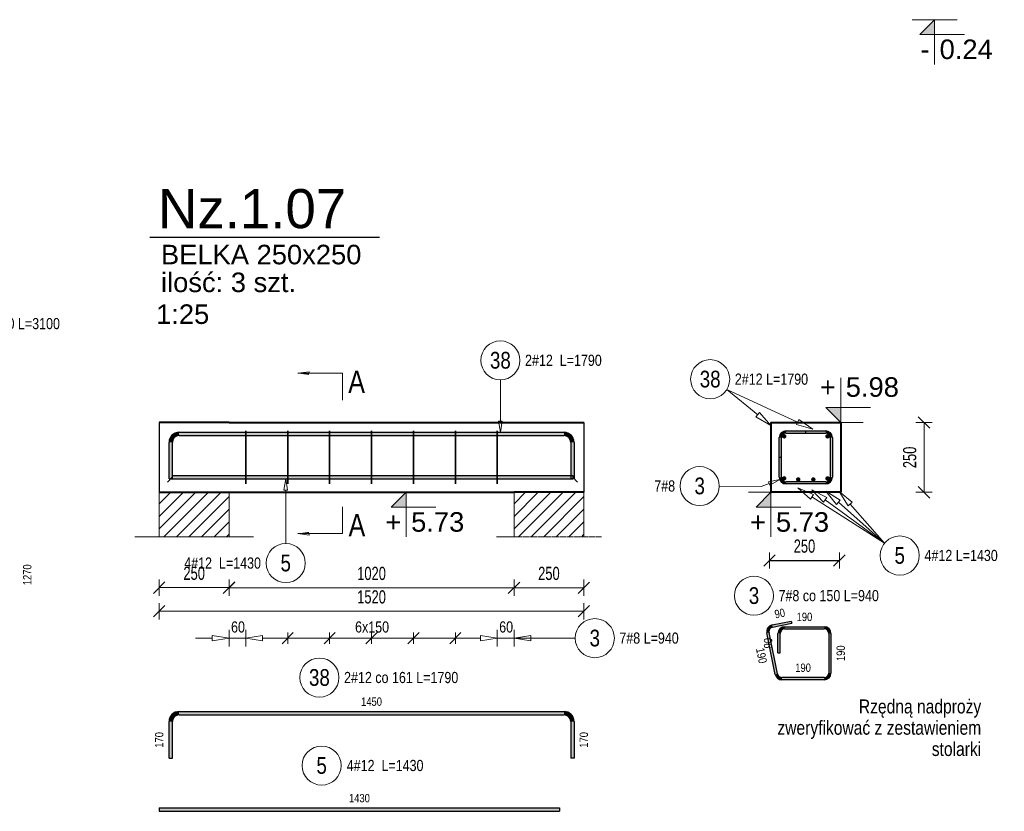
# Model space of a CAD drawing. Extents: x -1906120 to 89837, y -39133 to 303704.
# Tile 39 of 55: x 40331 to 43856, y -7128 to -4292. Entities that reach past the tile are written whole.
import ezdxf
from ezdxf.enums import TextEntityAlignment as Align

# ---------------------------------------------------------------- set-up
doc = ezdxf.new("R2010")
doc.units = 0
doc.header["$LTSCALE"] = 10
doc.header["$MEASUREMENT"] = 0
doc.linetypes.add('HIDDEN', pattern=[0.375, 0.25, -0.125])
for name, color, linetype in [('C_text', 1, 'Continuous'), ('RCAD_kształt pręta', 7, 'Continuous'), ('RCAD_opis kształtu pręta', 7, 'Continuous'), ('RCAD_opis rozkładu', 7, 'Continuous'), ('RCAD_pręt wyrzucony', 130, 'Continuous'), ('RCAD_pręty punktowe', 7, 'Continuous'), ('RCAD_rozkład pręta', 7, 'Continuous'), ('RCAD_symbole graficzne', 7, 'Continuous')]:
    doc.layers.add(name, color=color, linetype=linetype)
for name, color, linetype, lineweight in [('P-Linia1', 3, 'Continuous', 40), ('P-Linia3', 6, 'Continuous', 60), ('P-Linia4', 253, 'Continuous', 5), ('P-Opis', 1, 'Continuous', 18), ('P-Przerywana', 13, 'HIDDEN', 9), ('P-Wymiar', 254, 'Continuous', 9), ('RCAD_deskowanie', 3, 'Continuous', 40)]:
    doc.layers.add(name, color=color, linetype=linetype, lineweight=lineweight)
doc.styles.add('_Fd Opis', font='arial.ttf')
doc.styles.add('_Fdelita opis', font='arial.ttf')
doc.styles.add('ROMANS', font='arial.ttf', dxfattribs={"width": 0.7})
doc.styles.add('style1', font='arial.ttf', dxfattribs={"width": 0.8})
doc.dimstyles.new('A25', dxfattribs={"dimscale": 27, "dimtxt": 1.75, "dimasz": 0.06, "dimexe": 0, "dimexo": 0, "dimgap": 1, "dimtad": 1, "dimdec": 4, "dimrnd": 0.1, "dimdsep": 46, "dimtxsty": 'ROMANS', "dimblk": '[[[[[[[[', "dimcen": 2, "dimdle": 2, "dimse1": 1, "dimse2": 1, "dimclrd": 256, "dimclrt": 1, "dimadec": 0, "dimazin": 0, "dimtfac": 1, "dimtdec": 4, "dimtix": 1, "dimtmove": 2, "dimatfit": 3, "dimldrblk": '[[[[[[[[', "dimfxl": 0, "dimtvp": 0.6, "dimtolj": 1, "dimlwd": -1, "dimarcsym": 0})

# ---------------------------------------------------------------- blocks, each defined once
blk = doc.blocks.new('[[[[[[[[')
at = {"layer": 'P-Wymiar'}
for p, q in [((-12.7, -12.7), (12.7, 12.7)), ((0, 0), (-4.6, 0)), ((0, 18), (0, -18))]:
    blk.add_line(p, q, dxfattribs=at)
blk = doc.blocks.new('*D260')
at = {"layer": 'Defpoints', "color": 0, "transparency": 16777216}
for p in [(42100.4, -6105.8), (42350.4, -6105.8), (42350.4, -6327.1)]:
    blk.add_point(p, dxfattribs=at)
at = {"layer": 'P-Wymiar', "transparency": 16777216}
blk.add_line((42102, -6327.1), (42348.8, -6327.1), dxfattribs=at)
at = {"layer": 'P-Wymiar', "transparency": 16777216, "xscale": 1.62, "yscale": 1.62, "zscale": 1.62, "rotation": 180}
blk.add_blockref('[[[[[[[[', (42100.4, -6327.1), dxfattribs=at)
at = {"layer": 'P-Wymiar', "transparency": 16777216, "xscale": 1.62, "yscale": 1.62, "zscale": 1.62}
blk.add_blockref('[[[[[[[[', (42350.4, -6327.1), dxfattribs=at)
at = {"layer": 'P-Wymiar', "color": 1, "transparency": 16777216, "insert": (42225.4, -6276), "char_height": 47.25, "attachment_point": 5, "style": 'ROMANS'}
blk.add_mtext('\\A1;250', dxfattribs=at)
blk = doc.blocks.new('*D261')
at = {"layer": 'Defpoints', "color": 0, "transparency": 16777216}
for p in [(40830.4, -5880.3), (41080.4, -5880.3), (40830.4, -6326.5)]:
    blk.add_point(p, dxfattribs=at)
at = {"layer": 'P-Wymiar', "transparency": 16777216}
blk.add_line((41078.8, -6326.5), (40832, -6326.5), dxfattribs=at)
at = {"layer": 'P-Wymiar', "transparency": 16777216, "xscale": 1.62, "yscale": 1.62, "zscale": 1.62, "rotation": 180}
blk.add_blockref('[[[[[[[[', (40830.4, -6326.5), dxfattribs=at)
at = {"layer": 'P-Wymiar', "transparency": 16777216, "xscale": 1.62, "yscale": 1.62, "zscale": 1.62}
blk.add_blockref('[[[[[[[[', (41080.4, -6326.5), dxfattribs=at)
at = {"layer": 'P-Wymiar', "color": 1, "transparency": 16777216, "insert": (40955.4, -6275.4), "char_height": 47.25, "attachment_point": 5, "style": 'ROMANS'}
blk.add_mtext('\\A1;250', dxfattribs=at)
blk = doc.blocks.new('*D262')
at = {"layer": 'Defpoints', "color": 0, "transparency": 16777216}
for p in [(43270.2, -5735.2), (43281.3, -5985.2), (43568.2, -5985.2)]:
    blk.add_point(p, dxfattribs=at)
at = {"layer": 'P-Wymiar', "transparency": 16777216}
blk.add_line((43568.2, -5736.8), (43568.2, -5983.6), dxfattribs=at)
at = {"layer": 'P-Wymiar', "transparency": 16777216, "xscale": 1.62, "yscale": 1.62, "zscale": 1.62}
for p, rotation in [((43568.2, -5735.2), 90), ((43568.2, -5985.2), 270)]:
    blk.add_blockref('[[[[[[[[', p, dxfattribs=dict(at, rotation=rotation))
at = {"layer": 'P-Wymiar', "color": 1, "transparency": 16777216, "insert": (43517.1, -5860.2), "char_height": 47.25, "attachment_point": 5, "rotation": 90, "style": 'ROMANS'}
blk.add_mtext('\\A1;250', dxfattribs=at)
blk = doc.blocks.new('*D263')
at = {"layer": 'Defpoints', "color": 0, "transparency": 16777216}
for p in [(41080.4, -5939), (42100.4, -5939), (42100.4, -6327.1)]:
    blk.add_point(p, dxfattribs=at)
at = {"layer": 'P-Wymiar', "transparency": 16777216}
blk.add_line((41082, -6327.1), (42098.8, -6327.1), dxfattribs=at)
at = {"layer": 'P-Wymiar', "transparency": 16777216, "xscale": 1.62, "yscale": 1.62, "zscale": 1.62, "rotation": 180}
blk.add_blockref('[[[[[[[[', (41080.4, -6327.1), dxfattribs=at)
at = {"layer": 'P-Wymiar', "transparency": 16777216, "xscale": 1.62, "yscale": 1.62, "zscale": 1.62}
blk.add_blockref('[[[[[[[[', (42100.4, -6327.1), dxfattribs=at)
at = {"layer": 'P-Wymiar', "color": 1, "transparency": 16777216, "insert": (41590.4, -6276), "char_height": 47.25, "attachment_point": 5, "style": 'ROMANS'}
blk.add_mtext('\\A1;1020', dxfattribs=at)
blk = doc.blocks.new('*D264')
at = {"layer": 'Defpoints', "color": 0, "transparency": 16777216}
for p in [(40830.4, -5909), (42350.4, -5909), (40830.4, -6411.2)]:
    blk.add_point(p, dxfattribs=at)
at = {"layer": 'P-Wymiar', "transparency": 16777216}
blk.add_line((42348.8, -6411.2), (40832, -6411.2), dxfattribs=at)
at = {"layer": 'P-Wymiar', "transparency": 16777216, "xscale": 1.62, "yscale": 1.62, "zscale": 1.62, "rotation": 180}
blk.add_blockref('[[[[[[[[', (40830.4, -6411.2), dxfattribs=at)
at = {"layer": 'P-Wymiar', "transparency": 16777216, "xscale": 1.62, "yscale": 1.62, "zscale": 1.62}
blk.add_blockref('[[[[[[[[', (42350.4, -6411.2), dxfattribs=at)
at = {"layer": 'P-Wymiar', "color": 1, "transparency": 16777216, "insert": (41590.4, -6360.1), "char_height": 47.25, "attachment_point": 5, "style": 'ROMANS'}
blk.add_mtext('\\A1;1520', dxfattribs=at)
blk = doc.blocks.new('*D265')
at = {"transparency": 16777216}
blk.add_line((43016.8, -6229.4), (43263.5, -6229.4), dxfattribs=at)
at = {"layer": 'Defpoints', "color": 0, "transparency": 16777216}
for p in [(43015.2, -6050.9), (43265.2, -6050.9), (43265.2, -6229.4)]:
    blk.add_point(p, dxfattribs=at)
at = {"transparency": 16777216, "xscale": 1.62, "yscale": 1.62, "zscale": 1.62, "rotation": 180}
blk.add_blockref('[[[[[[[[', (43015.2, -6229.4), dxfattribs=at)
at = {"transparency": 16777216, "xscale": 1.62, "yscale": 1.62, "zscale": 1.62}
blk.add_blockref('[[[[[[[[', (43265.2, -6229.4), dxfattribs=at)
at = {"color": 1, "transparency": 16777216, "insert": (43140.2, -6178.2), "char_height": 47.25, "attachment_point": 5, "style": 'ROMANS'}
blk.add_mtext('\\A1;250', dxfattribs=at)

msp = doc.modelspace()

# ---------------------------------------------------------------- hatches: boundary and pattern name
h = msp.add_hatch(color=1)
edge = h.paths.add_edge_path(flags=0)
edge.add_arc((43067.36461, -5935.35011), 8, 0, 360, ccw=False)
h = msp.add_hatch(color=1)
edge = h.paths.add_edge_path(flags=0)
edge.add_arc((43117.92768, -5939.2261), 8, 0, 360, ccw=False)
h = msp.add_hatch(color=1)
edge = h.paths.add_edge_path(flags=0)
edge.add_arc((43171.92768, -5939.2261), 8, 0, 360, ccw=False)
h = msp.add_hatch(color=1)
edge = h.paths.add_edge_path(flags=0)
edge.add_arc((43222.82241, -5935.74324), 8, 0, 360, ccw=False)
at = {"layer": 'P-Linia4'}
h = msp.add_hatch(dxfattribs=at)
h.set_pattern_fill('ANSI31', color=256, scale=10, style=0)
h.set_pattern_definition([(45, (-365.996, -14175.85), (-22.45064, 22.45064), [])])
h.paths.add_polyline_path([(40830.387, -6145.11651), (40830.387, -5985.11651), (41079.72862, -5984.92917), (41079.72862, -6144.92917)])
h = msp.add_hatch(dxfattribs=at)
h.set_pattern_fill('ANSI31', color=256, scale=10, style=0)
h.set_pattern_definition([(45, (904.004, -14175.85), (-22.45064, 22.45064), [])])
h.paths.add_polyline_path([(42100.387, -6145.11651), (42100.387, -5985.11651), (42349.72862, -5984.92917), (42349.72862, -6144.92917)])
at = {"layer": 'RCAD_kształt pręta'}
h = msp.add_hatch(color=4, dxfattribs=at)
edge = h.paths.add_edge_path(flags=0)
edge.add_line((40901.387, -5770.2261), (40901.387, -5782.2261))
edge.add_arc((40901.387, -5806.2261), 24, 90, 180)
edge.add_line((40877.387, -5806.2261), (40865.387, -5806.2261))
edge.add_arc((40901.387, -5806.2261), 36, 450, 540, ccw=False)
for points in [[(40901.387, -5782.2261), (40901.387, -5770.2261), (42279.387, -5770.2261), (42279.387, -5782.2261)], [(43074.21972, -5773.2261), (43074.21972, -5765.2261), (43216.21972, -5765.2261), (43216.21972, -5773.2261)], [(43074.21972, -5773.2261), (43074.21972, -5765.2261), (43144.21972, -5765.2261), (43144.21972, -5773.2261)], [(40877.387, -5937.49933), (40865.387, -5937.49933), (40865.387, -5806.2261), (40877.387, -5806.2261)], [(42303.387, -5806.2261), (42315.387, -5806.2261), (42315.387, -5937.49933), (42303.387, -5937.49933)], [(43058.21972, -5859.2261), (43050.21972, -5859.2261), (43050.21972, -5789.2261), (43058.21972, -5789.2261)], [(43058.21972, -5931.2261), (43050.21972, -5931.2261), (43050.21972, -5789.2261), (43058.21972, -5789.2261)], [(43232.21972, -5789.2261), (43240.21972, -5789.2261), (43240.21972, -5931.2261), (43232.21972, -5931.2261)], [(40877.21488, -5937.11672), (40877.21488, -5925.11672), (42310.60078, -5925.11672), (42310.60078, -5937.11672)], [(43216.21972, -5947.2261), (43216.21972, -5955.2261), (43074.21972, -5955.2261), (43074.21972, -5947.2261)]]:
    msp.add_hatch(color=4, dxfattribs=at).paths.add_polyline_path(points, flags=0)
h = msp.add_hatch(color=4, dxfattribs=at)
edge = h.paths.add_edge_path(flags=0)
edge.add_line((42315.387, -5806.2261), (42303.387, -5806.2261))
edge.add_arc((42279.387, -5806.2261), 24, 0, 90)
edge.add_line((42279.387, -5782.2261), (42279.387, -5770.2261))
edge.add_arc((42279.387, -5806.2261), 36, 360, 450, ccw=False)
h = msp.add_hatch(color=4, dxfattribs=at)
edge = h.paths.add_edge_path(flags=0)
edge.add_line((43074.21972, -5765.2261), (43074.21972, -5773.2261))
edge.add_arc((43074.21972, -5789.2261), 16, 90, 180)
edge.add_line((43058.21972, -5789.2261), (43050.21972, -5789.2261))
edge.add_arc((43074.21972, -5789.2261), 24, 450, 540, ccw=False)
h = msp.add_hatch(color=4, dxfattribs=at)
edge = h.paths.add_edge_path(flags=0)
edge.add_line((43074.21972, -5765.2261), (43074.21972, -5773.2261))
edge.add_arc((43074.21972, -5789.2261), 16, 90, 180)
edge.add_line((43058.21972, -5789.2261), (43050.21972, -5789.2261))
edge.add_arc((43074.21972, -5789.2261), 24, 450, 540, ccw=False)
h = msp.add_hatch(color=4, dxfattribs=at)
edge = h.paths.add_edge_path(flags=0)
edge.add_line((43240.21972, -5789.2261), (43232.21972, -5789.2261))
edge.add_arc((43216.21972, -5789.2261), 16, 0, 90)
edge.add_line((43216.21972, -5773.2261), (43216.21972, -5765.2261))
edge.add_arc((43216.21972, -5789.2261), 24, 360, 450, ccw=False)
h = msp.add_hatch(color=4, dxfattribs=at)
edge = h.paths.add_edge_path(flags=0)
edge.add_line((43050.21972, -5931.2261), (43058.21972, -5931.2261))
edge.add_arc((43074.21972, -5931.2261), 16, 180, 270)
edge.add_line((43074.21972, -5947.2261), (43074.21972, -5955.2261))
edge.add_arc((43074.21972, -5931.2261), 24, 540, 630, ccw=False)
h = msp.add_hatch(color=4, dxfattribs=at)
edge = h.paths.add_edge_path(flags=0)
edge.add_line((43216.21972, -5955.2261), (43216.21972, -5947.2261))
edge.add_arc((43216.21972, -5931.2261), 16, -90, 0)
edge.add_line((43232.21972, -5931.2261), (43240.21972, -5931.2261))
edge.add_arc((43216.21972, -5931.2261), 24, 270, 360, ccw=False)
at = {"layer": 'RCAD_pręt wyrzucony'}
for points in [[(43025.96708, -6468.10243), (43024.37773, -6460.2619), (43092.98239, -6446.35504), (43094.57174, -6454.19558)], [(43069.16139, -6474.60469), (43069.16139, -6466.60469), (43211.16139, -6466.60469), (43211.16139, -6474.60469)], [(43043.63228, -6635.7834), (43035.79174, -6637.37275), (43005.62419, -6488.55156), (43013.46473, -6486.96221)], [(43053.16139, -6560.60469), (43045.16139, -6560.60469), (43045.16139, -6490.60469), (43053.16139, -6490.60469)], [(43227.16139, -6490.60469), (43235.16139, -6490.60469), (43235.16139, -6632.60469), (43227.16139, -6632.60469)], [(43211.16139, -6648.60469), (43211.16139, -6656.60469), (43059.31334, -6656.60469), (43059.31334, -6648.60469)], [(40901.387, -6782.22845), (40901.387, -6770.22845), (42279.387, -6770.22845), (42279.387, -6782.22845)], [(40877.387, -6937.50168), (40865.387, -6937.50168), (40865.387, -6806.22845), (40877.387, -6806.22845)], [(42303.387, -6806.22845), (42315.387, -6806.22845), (42315.387, -6937.50168), (42303.387, -6937.50168)], [(40830.387, -7127.74317), (40830.387, -7115.74317), (42263.7729, -7115.74317), (42263.7729, -7127.74317)]]:
    msp.add_hatch(color=4, dxfattribs=at).paths.add_polyline_path(points, flags=0)
h = msp.add_hatch(color=4, dxfattribs=at)
edge = h.paths.add_edge_path(flags=0)
edge.add_line((43024.37773, -6460.2619), (43025.96708, -6468.10243))
edge.add_arc((43029.14579, -6483.7835), 16, 101.4591559, 191.4591559)
edge.add_line((43013.46473, -6486.96221), (43005.62419, -6488.55156))
edge.add_arc((43029.14579, -6483.7835), 24, 461.4591559, 551.4591559, ccw=False)
h = msp.add_hatch(color=4, dxfattribs=at)
edge = h.paths.add_edge_path(flags=0)
edge.add_line((43069.16139, -6466.60469), (43069.16139, -6474.60469))
edge.add_arc((43069.16139, -6490.60469), 16, 90, 180)
edge.add_line((43053.16139, -6490.60469), (43045.16139, -6490.60469))
edge.add_arc((43069.16139, -6490.60469), 24, 450, 540, ccw=False)
h = msp.add_hatch(color=4, dxfattribs=at)
edge = h.paths.add_edge_path(flags=0)
edge.add_line((43235.16139, -6490.60469), (43227.16139, -6490.60469))
edge.add_arc((43211.16139, -6490.60469), 16, 0, 90)
edge.add_line((43211.16139, -6474.60469), (43211.16139, -6466.60469))
edge.add_arc((43211.16139, -6490.60469), 24, 360, 450, ccw=False)
h = msp.add_hatch(color=4, dxfattribs=at)
edge = h.paths.add_edge_path(flags=0)
edge.add_line((43035.79174, -6637.37275), (43043.63228, -6635.7834))
edge.add_arc((43059.31334, -6632.60469), 16, -168.5408441, -90)
edge.add_line((43059.31334, -6648.60469), (43059.31334, -6656.60469))
edge.add_arc((43059.31334, -6632.60469), 24, 191.4591559, 270, ccw=False)
h = msp.add_hatch(color=4, dxfattribs=at)
edge = h.paths.add_edge_path(flags=0)
edge.add_line((43211.16139, -6656.60469), (43211.16139, -6648.60469))
edge.add_arc((43211.16139, -6632.60469), 16, -90, 0)
edge.add_line((43227.16139, -6632.60469), (43235.16139, -6632.60469))
edge.add_arc((43211.16139, -6632.60469), 24, 270, 360, ccw=False)
h = msp.add_hatch(color=4, dxfattribs=at)
edge = h.paths.add_edge_path(flags=0)
edge.add_line((40901.387, -6770.22845), (40901.387, -6782.22845))
edge.add_arc((40901.387, -6806.22845), 24, 90, 180)
edge.add_line((40877.387, -6806.22845), (40865.387, -6806.22845))
edge.add_arc((40901.387, -6806.22845), 36, 450, 540, ccw=False)
h = msp.add_hatch(color=4, dxfattribs=at)
edge = h.paths.add_edge_path(flags=0)
edge.add_line((42315.387, -6806.22845), (42303.387, -6806.22845))
edge.add_arc((42279.387, -6806.22845), 24, 0, 90)
edge.add_line((42279.387, -6782.22845), (42279.387, -6770.22845))
edge.add_arc((42279.387, -6806.22845), 36, 360, 450, ccw=False)
at = {"layer": 'RCAD_pręty punktowe'}
h = msp.add_hatch(color=1, dxfattribs=at)
edge = h.paths.add_edge_path(flags=0)
edge.add_arc((43067.61704, -5784.70896), 8, 0, 360)
h = msp.add_hatch(color=1, dxfattribs=at)
edge = h.paths.add_edge_path(flags=0)
edge.add_arc((43222.82241, -5784.70896), 8, 0, 360)
at = {"layer": 'RCAD_symbole graficzne'}
for points in [[(43552.9148, -4345.80841), (43606.24814, -4292.47507), (43606.24814, -4345.80841)], [(43216.88639, -5681.89276), (43270.21972, -5735.2261), (43270.21972, -5681.89276)], [(41661.0274, -6038.55943), (41714.36074, -5985.2261), (41714.36074, -6038.55943)], [(42966.88639, -6038.55943), (43020.21972, -5985.2261), (43020.21972, -6038.55943)]]:
    msp.add_hatch(color=1, dxfattribs=at).paths.add_polyline_path(points, flags=0)
at = {"layer": 'RCAD_symbole graficzne', "linetype": 'Continuous', "lineweight": 0}
for points in [[(41326.94709, -5559.0707), (41366.94709, -5559.0707), (41366.94709, -5564.77256)], [(41326.94709, -6132.70389), (41366.94709, -6132.70389), (41366.94709, -6127.00202)]]:
    msp.add_hatch(color=7, dxfattribs=at).paths.add_polyline_path(points, flags=0)

# ---------------------------------------------------------------- linework, layer by layer
at = {"layer": 'C_text'}
for points in [[(40830.387, -5735.2261), (40830.387, -5985.2261)], [(42350.387, -5735.2261), (42350.387, -5985.2261)]]:
    msp.add_lwpolyline(points, dxfattribs=at)
at = {"layer": 'P-Linia1'}
msp.add_lwpolyline([(42050.387, -5735.2261), (42350.387, -5735.2261)], dxfattribs=at)
at = {"layer": 'P-Linia3', "color": 6, "linetype": 'Continuous', "lineweight": 30}
msp.add_line((40796.31182, -5071.43655), (41619.24227, -5071.43655), dxfattribs=at)
at = {"layer": 'P-Linia4'}
for points in [[(40830.387, -5985.2261), (40830.387, -6145.24182)], [(41080.387, -5985.2261), (41080.387, -6145.24182)], [(42100.387, -6145.2261), (42100.387, -5985.2261)], [(42350.387, -6145.2261), (42350.387, -5985.2261)]]:
    msp.add_lwpolyline(points, dxfattribs=at)
at = {"layer": 'P-Przerywana'}
for points in [[(40742.71139, -6145.24182), (41168.06262, -6145.24182)], [(42037.71139, -6145.24182), (42413.06262, -6145.24182)]]:
    msp.add_lwpolyline(points, dxfattribs=at)
at = {"layer": 'RCAD_deskowanie'}
for points in [[(41080.387, -5735.2261), (40830.387, -5735.2261)], [(41080.387, -5735.2261), (42050.387, -5735.2261)], [(43020.21972, -5735.2261), (43270.21972, -5735.2261)], [(43020.21972, -5735.2261), (43020.21972, -5985.2261)], [(43270.21972, -5735.2261), (43270.21972, -5985.2261)], [(40830.387, -5985.2261), (41080.387, -5985.2261)], [(41080.387, -5985.2261), (42100.387, -5985.2261)], [(42350.387, -5985.2261), (42100.387, -5985.2261)], [(43270.21972, -5985.2261), (43020.21972, -5985.2261)]]:
    msp.add_lwpolyline(points, dxfattribs=at)
at = {"layer": 'RCAD_kształt pręta', "color": 4}
for p, q in [((40901.387, -5770.2261), (42279.387, -5770.2261)), ((43074.21972, -5765.2261), (43216.21972, -5765.2261)), ((43074.21972, -5765.2261), (43144.21972, -5765.2261)), ((43074.21972, -5773.2261), (43216.21972, -5773.2261)), ((43074.21972, -5773.2261), (43144.21972, -5773.2261)), ((43144.21972, -5765.2261), (43144.21972, -5773.2261)), ((40865.387, -5937.49933), (40865.387, -5806.2261)), ((40877.387, -5937.49933), (40877.387, -5806.2261)), ((40901.387, -5782.2261), (42279.387, -5782.2261)), ((42303.387, -5806.2261), (42303.387, -5937.49933)), ((42315.387, -5806.2261), (42315.387, -5937.49933)), ((43050.21972, -5859.2261), (43050.21972, -5789.2261)), ((43050.21972, -5931.2261), (43050.21972, -5789.2261)), ((43058.21972, -5859.2261), (43058.21972, -5789.2261)), ((43058.21972, -5931.2261), (43058.21972, -5789.2261)), ((43232.21972, -5789.2261), (43232.21972, -5931.2261)), ((43240.21972, -5789.2261), (43240.21972, -5931.2261)), ((43050.21972, -5859.2261), (43058.21972, -5859.2261)), ((40865.387, -5937.49933), (40877.387, -5937.49933)), ((40877.21488, -5925.11672), (42310.60078, -5925.11672)), ((40877.21488, -5925.11672), (40877.21488, -5937.11672)), ((40877.21488, -5937.11672), (42310.60078, -5937.11672)), ((42315.387, -5937.49933), (42303.387, -5937.49933)), ((42310.60078, -5925.11672), (42310.60078, -5937.11672)), ((43216.21972, -5947.2261), (43074.21972, -5947.2261)), ((43216.21972, -5955.2261), (43074.21972, -5955.2261))]:
    msp.add_line(p, q, dxfattribs=at)
at = {"layer": 'RCAD_kształt pręta', "color": 2, "lineweight": 5}
for p, q in [((40877.21488, -5931.11672), (40859.71488, -5948.61672)), ((42310.60078, -5931.11672), (42328.10078, -5948.61672))]:
    msp.add_line(p, q, dxfattribs=at)
at = {"layer": 'RCAD_kształt pręta', "color": 4}
for centre, radius, start, end in [((40901.387, -5806.2261), 36, 90, 180), ((42279.387, -5806.2261), 36, 360, 90), ((43074.21972, -5789.2261), 24, 90, 180), ((43074.21972, -5789.2261), 24, 90, 180), ((43074.21972, -5789.2261), 16, 90, 180), ((43074.21972, -5789.2261), 16, 90, 180), ((43216.21972, -5789.2261), 24, 360, 90), ((43216.21972, -5789.2261), 16, 360, 90), ((40901.387, -5806.2261), 24, 90, 180), ((42279.387, -5806.2261), 24, 360, 90), ((43074.21972, -5931.2261), 24, 180, 270), ((43074.21972, -5931.2261), 16, 180, 270), ((43216.21972, -5931.2261), 16, 270, 0), ((43216.21972, -5931.2261), 24, 270, 0)]:
    msp.add_arc(centre, radius, start, end, dxfattribs=at)
at = {"layer": 'RCAD_opis kształtu pręta', "color": 8, "lineweight": 0}
for p, q in [((42051.60799, -5582.64922), (42051.60799, -5730.2261)), ((42051.60799, -5770.2261), (42044.94132, -5730.2261)), ((42058.27466, -5730.2261), (42044.94132, -5730.2261)), ((42058.27466, -5730.2261), (42051.60799, -5770.2261)), ((41276.61424, -5977.11672), (41283.2809, -5937.11672)), ((41283.2809, -5937.11672), (41289.94757, -5977.11672)), ((42985.21972, -5964.83254), (43014.346, -5953.83445)), ((43011.99096, -5947.5976), (43051.76707, -5939.70423)), ((43011.99096, -5947.5976), (43016.70104, -5960.07129)), ((43051.76707, -5939.70423), (43016.70104, -5960.07129)), ((41276.61424, -5977.11672), (41289.94757, -5977.11672)), ((41283.2809, -6168.81329), (41283.2809, -5977.11672)), ((42985.21972, -5964.83254), (42835.06163, -5963.3673))]:
    msp.add_line(p, q, dxfattribs=at)
for centre in [(42051.60799, -5512.64922), (42765.06496, -5962.68428), (41283.2809, -6238.81329)]:
    msp.add_circle(centre, 70, dxfattribs=at)
at = {"layer": 'RCAD_opis rozkładu', "color": 8, "lineweight": 0}
for p, q in [((42862.04663, -5617.16174), (42972.99649, -5707.7074)), ((42862.04663, -5617.16174), (43115.42018, -5733.50507)), ((42979.31918, -5699.95991), (42966.6738, -5715.45488)), ((42979.31918, -5699.95991), (43019.48143, -5745.64353)), ((43019.48143, -5745.64353), (42966.6738, -5715.45488)), ((43119.59306, -5724.41733), (43111.24729, -5742.59282)), ((43169.94663, -5758.54237), (43111.24729, -5742.59282)), ((43119.59306, -5724.41733), (43169.94663, -5758.54237)), ((43161.31498, -6009.51367), (43116.1792, -5968.73669)), ((43116.1792, -5968.73669), (43172.10017, -5992.67088)), ((43208.79794, -6020.2362), (43166.31885, -5976.69855)), ((43166.31885, -5976.69855), (43220.62209, -6004.10582)), ((43254.99986, -6028.39842), (43216.78445, -5981.07419)), ((43216.78445, -5981.07419), (43268.28256, -6013.44617)), ((43296.06455, -6033.69535), (43264.02841, -5981.98766)), ((43264.02841, -5981.98766), (43311.10293, -6020.51024)), ((43161.31498, -6009.51367), (43172.10017, -5992.67088)), ((43426.80616, -6167.64508), (43166.70757, -6001.09228)), ((43208.79794, -6020.2362), (43220.62209, -6004.10582)), ((43426.80616, -6167.64508), (43214.71001, -6012.17101)), ((43254.99986, -6028.39842), (43268.28256, -6013.44617)), ((43426.80616, -6167.64508), (43261.64121, -6020.92229)), ((43296.06455, -6033.69535), (43311.10293, -6020.51024)), ((43426.80616, -6167.64508), (43303.58374, -6027.1028)), ((41080.387, -6537.62457), (41080.387, -6477.62457)), ((41140.387, -6537.62457), (41140.387, -6477.62457)), ((42040.387, -6537.62457), (42040.387, -6477.62457)), ((42100.387, -6537.62457), (42100.387, -6477.62457)), ((40960.387, -6507.62457), (41020.387, -6507.62457)), ((41020.387, -6497.62457), (41080.387, -6507.62457)), ((41020.387, -6497.62457), (41020.387, -6517.62457)), ((41080.387, -6507.62457), (41020.387, -6517.62457)), ((41140.387, -6507.62457), (41080.387, -6507.62457)), ((41140.387, -6507.62457), (41200.387, -6497.62457)), ((41200.387, -6517.62457), (41140.387, -6507.62457)), ((41200.387, -6517.62457), (41200.387, -6497.62457)), ((41290.387, -6507.62457), (41200.387, -6507.62457)), ((41310.387, -6487.62457), (41270.387, -6527.62457)), ((41290.387, -6527.62457), (41290.387, -6487.62457)), ((41440.387, -6507.62457), (41290.387, -6507.62457)), ((41460.387, -6487.62457), (41420.387, -6527.62457)), ((41440.387, -6527.62457), (41440.387, -6487.62457)), ((41515.387, -6507.62457), (41440.387, -6507.62457)), ((41515.387, -6507.62457), (41590.387, -6507.62457)), ((41570.387, -6527.62457), (41610.387, -6487.62457)), ((41590.387, -6527.62457), (41590.387, -6487.62457)), ((41590.387, -6507.62457), (41740.387, -6507.62457)), ((41720.387, -6527.62457), (41760.387, -6487.62457)), ((41740.387, -6527.62457), (41740.387, -6487.62457)), ((41740.387, -6507.62457), (41890.387, -6507.62457)), ((41870.387, -6527.62457), (41910.387, -6487.62457)), ((41890.387, -6527.62457), (41890.387, -6487.62457)), ((41890.387, -6507.62457), (41980.387, -6507.62457)), ((41980.387, -6497.62457), (42040.387, -6507.62457)), ((41980.387, -6497.62457), (41980.387, -6517.62457)), ((42040.387, -6507.62457), (41980.387, -6517.62457)), ((42040.387, -6507.62457), (42100.387, -6507.62457)), ((42100.387, -6507.62457), (42160.387, -6497.62457)), ((42319.63763, -6507.62457), (42100.387, -6507.62457)), ((42160.387, -6517.62457), (42100.387, -6507.62457)), ((42160.387, -6517.62457), (42160.387, -6497.62457)), ((42220.387, -6507.62457), (42160.387, -6507.62457))]:
    msp.add_line(p, q, dxfattribs=at)
for centre in [(42802.64484, -5580.12894), (43481.26064, -6211.63042), (42389.63763, -6507.62457)]:
    msp.add_circle(centre, 70, dxfattribs=at)
at = {"layer": 'RCAD_pręt wyrzucony', "color": 4}
for p, q in [((43024.37773, -6460.2619), (43092.98239, -6446.35504)), ((43092.98239, -6446.35504), (43094.57174, -6454.19558)), ((43025.96708, -6468.10243), (43094.57174, -6454.19558)), ((43069.16139, -6466.60469), (43211.16139, -6466.60469)), ((43069.16139, -6474.60469), (43211.16139, -6474.60469)), ((43035.79174, -6637.37275), (43005.62419, -6488.55156)), ((43043.63228, -6635.7834), (43013.46473, -6486.96221)), ((43045.16139, -6560.60469), (43045.16139, -6490.60469)), ((43053.16139, -6560.60469), (43053.16139, -6490.60469)), ((43227.16139, -6490.60469), (43227.16139, -6632.60469)), ((43235.16139, -6490.60469), (43235.16139, -6632.60469)), ((43045.16139, -6560.60469), (43053.16139, -6560.60469)), ((43211.16139, -6648.60469), (43059.31334, -6648.60469)), ((43211.16139, -6656.60469), (43059.31334, -6656.60469)), ((40901.387, -6770.22845), (42279.387, -6770.22845)), ((40901.387, -6782.22845), (42279.387, -6782.22845)), ((40865.387, -6937.50168), (40865.387, -6806.22845)), ((40877.387, -6937.50168), (40877.387, -6806.22845)), ((42303.387, -6806.22845), (42303.387, -6937.50168)), ((42315.387, -6806.22845), (42315.387, -6937.50168)), ((40865.387, -6937.50168), (40877.387, -6937.50168)), ((42315.387, -6937.50168), (42303.387, -6937.50168)), ((40830.387, -7115.74317), (42263.7729, -7115.74317)), ((40830.387, -7115.74317), (40830.387, -7127.74317)), ((42263.7729, -7115.74317), (42263.7729, -7127.74317)), ((40830.387, -7127.74317), (42263.7729, -7127.74317))]:
    msp.add_line(p, q, dxfattribs=at)
at = {"layer": 'RCAD_pręt wyrzucony', "color": 8, "lineweight": 0}
for centre in [(42959.45915, -6355.50557), (41403.75562, -6648.74982), (41411.70135, -6963.87884)]:
    msp.add_circle(centre, 70, dxfattribs=at)
at = {"layer": 'RCAD_pręt wyrzucony', "color": 4}
for centre, radius, start, end in [((43029.14579, -6483.7835), 24, 101.4591559, 191.4591559), ((43029.14579, -6483.7835), 16, 101.4591559, 191.4591559), ((43069.16139, -6490.60469), 24, 90, 180), ((43069.16139, -6490.60469), 16, 90, 180), ((43211.16139, -6490.60469), 24, 360, 90), ((43211.16139, -6490.60469), 16, 360, 90), ((43059.31334, -6632.60469), 24, 191.4591559, 270), ((43059.31334, -6632.60469), 16, 191.4591559, 270), ((43211.16139, -6632.60469), 16, 270, 0), ((43211.16139, -6632.60469), 24, 270, 0), ((40901.387, -6806.22845), 36, 90, 180), ((40901.387, -6806.22845), 24, 90, 180), ((42279.387, -6806.22845), 36, 360, 90), ((42279.387, -6806.22845), 24, 360, 90)]:
    msp.add_arc(centre, radius, start, end, dxfattribs=at)
at = {"layer": 'RCAD_rozkład pręta', "color": 7, "linetype": 'ByBlock', "lineweight": 35}
for p, q in [((41140.387, -5955.2261), (41140.387, -5765.2261)), ((41290.387, -5955.2261), (41290.387, -5765.2261)), ((41440.387, -5955.2261), (41440.387, -5765.2261)), ((41590.387, -5955.2261), (41590.387, -5765.2261)), ((41740.387, -5955.2261), (41740.387, -5765.2261)), ((41890.387, -5955.2261), (41890.387, -5765.2261)), ((42040.387, -5955.2261), (42040.387, -5765.2261))]:
    msp.add_line(p, q, dxfattribs=at)
at = {"layer": 'RCAD_symbole graficzne', "color": 1, "lineweight": 0}
for p, q in [((43686.24814, -4292.47507), (43526.24814, -4292.47507)), ((43552.9148, -4345.80841), (43606.24814, -4292.47507)), ((43606.24814, -4292.47507), (43606.24814, -4452.47507)), ((43712.9148, -4345.80841), (43552.9148, -4345.80841)), ((43270.21972, -5735.2261), (43270.21972, -5575.2261)), ((43376.88639, -5681.89276), (43216.88639, -5681.89276)), ((43216.88639, -5681.89276), (43270.21972, -5735.2261)), ((43350.21972, -5735.2261), (43190.21972, -5735.2261)), ((41794.36074, -5985.2261), (41634.36074, -5985.2261)), ((41661.0274, -6038.55943), (41714.36074, -5985.2261)), ((41714.36074, -5985.2261), (41714.36074, -6145.2261)), ((43100.21972, -5985.2261), (42940.21972, -5985.2261)), ((42966.88639, -6038.55943), (43020.21972, -5985.2261)), ((43020.21972, -5985.2261), (43020.21972, -6145.2261)), ((41821.0274, -6038.55943), (41661.0274, -6038.55943)), ((43126.88639, -6038.55943), (42966.88639, -6038.55943))]:
    msp.add_line(p, q, dxfattribs=at)
at = {"layer": 'RCAD_symbole graficzne', "color": 7, "linetype": 'Continuous', "lineweight": 0}
for p, q in [((41326.94709, -5559.0707), (41366.94709, -5553.36884)), ((41326.94709, -5559.0707), (41486.94709, -5559.0707)), ((41366.94709, -5559.0707), (41366.94709, -5553.36884)), ((41486.94709, -5559.0707), (41486.94709, -5655.0707)), ((41486.94709, -6132.70389), (41486.94709, -6036.70389)), ((41326.94709, -6132.70389), (41366.94709, -6138.40575)), ((41326.94709, -6132.70389), (41486.94709, -6132.70389)), ((41366.94709, -6132.70389), (41366.94709, -6138.40575))]:
    msp.add_line(p, q, dxfattribs=at)

# ---------------------------------------------------------------- texts
at = {"layer": 'P-Linia1', "color": 3, "lineweight": 30, "style": '_Fdelita opis'}
for s, p in [('BELKA 250x250', (40836.57416, -5168.6211)), ('1:25', (40819.17134, -5382.17557))]:
    msp.add_text(s, height=70, dxfattribs=at).set_placement(p)
at = {"layer": 'P-Linia1', "color": 1, "lineweight": 30, "style": '_Fdelita opis'}
msp.add_text('ilość: 3 szt.', height=70, dxfattribs=at).set_placement((40836.6477, -5268.15724))
at = {"layer": 'P-Linia3', "color": 6, "lineweight": 30, "style": '_Fdelita opis'}
msp.add_text('Nz.1.07', height=140, dxfattribs=at).set_placement((40825.78105, -5039.25132))
at = {"layer": 'P-Opis', "insert": (43772.93419, -6727.18988), "char_height": 50, "attachment_point": 3, "line_spacing_factor": 0.914286, "style": '_Fd Opis'}
msp.add_mtext('{\\W0.8;Rzędną nadproży \\Pzweryfikować z zestawieniem \\Pstolarki}', dxfattribs=at)
at = {"layer": 'RCAD_opis kształtu pręta', "color": 1, "attachment_point": 5, "style": 'style1'}
for s, insert, char_height in [('38', (42051.60799, -5512.64922), 60), ('2#12  L=1790', (42277.23691, -5512.64922), 40), ('7#8  ', (42639.81258, -5962.68428), 40), ('3', (42765.06496, -5962.68428), 60), ('5', (41283.2809, -6238.81329), 60), ('4#12  L=1430', (41057.2809, -6238.81329), 40)]:
    msp.add_mtext(s, dxfattribs=dict(at, insert=insert, char_height=char_height))
at = {"layer": 'RCAD_opis rozkładu', "color": 1, "char_height": 60, "attachment_point": 5, "style": 'style1'}
for s, insert in [('38', (42802.64484, -5580.12894)), ('5', (43481.26064, -6211.63042)), ('3', (42389.63763, -6507.62457))]:
    msp.add_mtext(s, dxfattribs=dict(at, insert=insert))
at = {"layer": 'RCAD_opis rozkładu', "color": 2, "char_height": 40, "style": 'style1'}
for s, insert, attachment_point in [('2#12 L=1790', (43022.06367, -5580.12894), 5), ('4#12 L=1430', (43701.05054, -6211.63042), 5), ('60', (41087.43475, -6488.04749), 7), ('6x150', (41531.39655, -6488.04749), 7), ('60', (42047.43475, -6488.04749), 7), ('7#8 L=940', (42583.79043, -6507.62457), 5)]:
    msp.add_mtext(s, dxfattribs=dict(at, insert=insert, attachment_point=attachment_point))
at = {"layer": 'RCAD_pręt wyrzucony', "color": 2, "char_height": 40, "style": 'style1'}
for s, insert, attachment_point in [('7#8 co 150 L=3100', (40282.94956, -5381.2285), 5), ('7#8 co 150 L=940', (43226.93255, -6355.50557), 5), ('2#12 co 161 L=1790', (41696.49504, -6648.74982), 5), ('4#12  L=1430', (41501.70135, -6963.87884), 4)]:
    msp.add_mtext(s, dxfattribs=dict(at, insert=insert, attachment_point=attachment_point))
at = {"layer": 'RCAD_pręt wyrzucony', "color": 1, "char_height": 30, "attachment_point": 5, "style": 'style1'}
for s, insert, rotation in [('1270', (40358.0568, -6280.54417), 90), ('90', (43051.72663, -6419.00614), 11.4591559), ('90', (43010.16139, -6525.60469), 90), ('190', (42986.40564, -6569.91558), 281.4591559), ('190', (43270.16139, -6561.60469), 90), ('1450', (41590.387, -6735.22845), 360), ('170', (40830.387, -6871.86507), 90), ('170', (42350.387, -6871.86507), 90)]:
    msp.add_mtext(s, dxfattribs=dict(at, insert=insert, rotation=rotation))
at = {"layer": 'RCAD_pręt wyrzucony', "color": 1, "attachment_point": 5, "style": 'style1'}
for s, insert, char_height in [('3', (42959.45915, -6355.50557), 60), ('190', (43140.16139, -6431.60469), 30), ('38', (41403.75562, -6648.74982), 60), ('190', (43135.23736, -6613.60469), 30), ('5', (41411.70135, -6963.87884), 60), ('1430', (41547.07995, -7080.74317), 30)]:
    msp.add_mtext(s, dxfattribs=dict(at, insert=insert, char_height=char_height))
at = {"layer": 'RCAD_symbole graficzne', "color": 2, "style": 'style1'}
for s, p in [('0.24 ', (43624.02591, -4363.58619)), ('5.73 ', (41732.13851, -6056.33721)), ('5.73 ', (43037.9975, -6056.33721))]:
    msp.add_text(s, height=70, dxfattribs=at).set_placement(p, align=Align.TOP_LEFT)
for s, p in [('-', (43588.47036, -4363.58619)), ('+', (41696.58296, -6056.33721)), ('+', (43002.44194, -6056.33721))]:
    msp.add_text(s, height=70, dxfattribs=at).set_placement(p, align=Align.TOP_RIGHT)
msp.add_text('+', height=70, dxfattribs=at).set_placement((43252.44194, -5664.11498), align=Align.BOTTOM_RIGHT)
msp.add_text('5.98 ', height=70, dxfattribs=at).set_placement((43287.9975, -5664.11498), align=Align.BOTTOM_LEFT)
at = {"layer": 'RCAD_symbole graficzne', "color": 73, "char_height": 80, "attachment_point": 5, "style": 'style1'}
for insert in [(41536.98248, -5589.0707), (41538.0628, -6102.70389)]:
    msp.add_mtext('A', dxfattribs=dict(at, insert=insert))

# ---------------------------------------------------------------- dimensions: what is measured, and where the dimension line sits
dim = msp.add_linear_dim(base=(43265.16139, -6229.35101), p1=(43015.16139, -6050.94467), p2=(43265.16139, -6050.94467), dimstyle='A25', override={"dimfxl": 0.18, "dimfxlon": 1})
dim.commit()
dim.dimension.update_dxf_attribs({"geometry": '*D265', "text_midpoint": (43140.16139, -6178.22643)})
at = {"layer": 'P-Wymiar'}
dim = msp.add_linear_dim(base=(43568.23852, -5985.2261), p1=(43270.21972, -5735.2261), p2=(43281.26583, -5985.2261), angle=90, dimstyle='A25', override={"dimfxl": 0.18, "dimfxlon": 1}, dxfattribs=at)
dim.commit()
dim.dimension.update_dxf_attribs({"geometry": '*D262', "text_midpoint": (43517.11395, -5860.2261)})
for base, p1, p2, picture, middle in [((40830.387, -6326.48008), (41080.387, -5880.28049), (40830.387, -5880.28049), '*D261', (40955.387, -6275.35551)), ((40830.387, -6411.19216), (42350.387, -5909.00907), (40830.387, -5909.00907), '*D264', (41590.387, -6360.06759)), ((42100.387, -6327.14382), (41080.387, -5939.00907), (42100.387, -5939.00907), '*D263', (41590.387, -6276.01925)), ((42350.387, -6327.14382), (42100.387, -6105.80943), (42350.387, -6105.80943), '*D260', (42225.387, -6276.01925))]:
    dim = msp.add_linear_dim(base=base, p1=p1, p2=p2, dimstyle='A25', override={"dimfxl": 0.18, "dimfxlon": 1}, dxfattribs=at)
    dim.commit()
    dim.dimension.update_dxf_attribs({"geometry": picture, "text_midpoint": middle})

doc.saveas('drawing.dxf')
